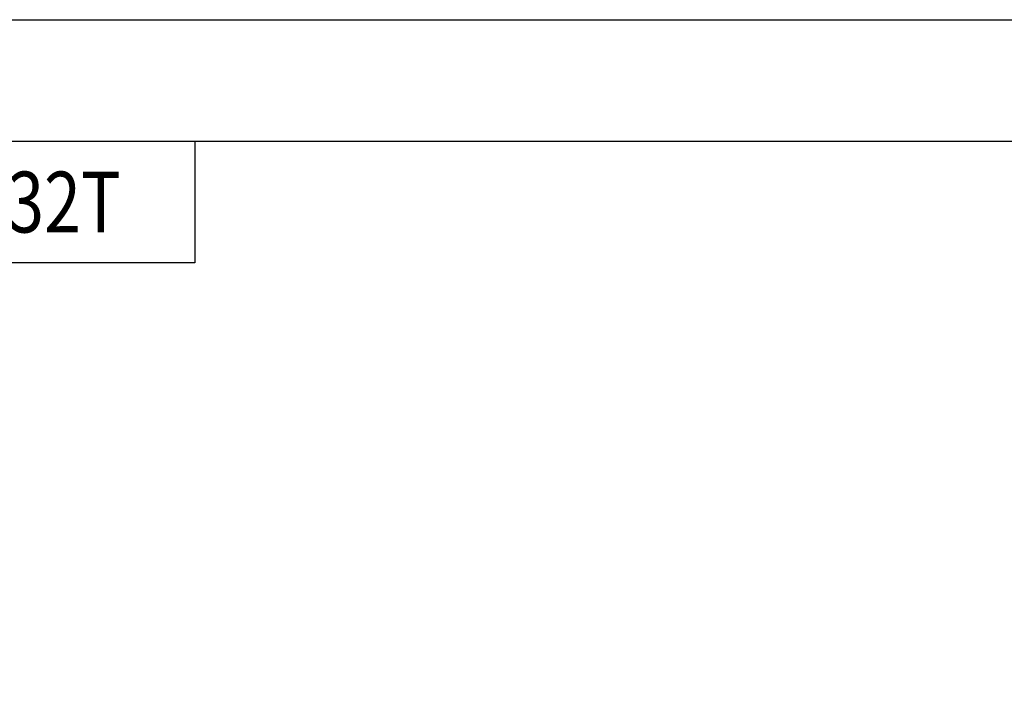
# Model space of a CAD drawing. Header units: millimetres. Extents: x 0 to 594, y 0 to 420.
# Tile 12 of 26: x 114 to 276, y 311 to 420. Entities that reach past the tile are written whole.
import ezdxf

# ---------------------------------------------------------------- set-up
doc = ezdxf.new("R2010")
doc.units = ezdxf.units.MM
doc.styles.add('H', font='txt')

msp = doc.modelspace()

# ---------------------------------------------------------------- linework, layer by layer
for p, q in [((143.0328, 400), (143.0328, 380)), ((143.0328, 380), (20, 380))]:
    msp.add_line(p, q)
at = {"color": 6}
msp.add_lwpolyline([(0, 420), (594, 420), (594, 0), (0, 0)], close=True, dxfattribs=at)
at = {"color": 4}
msp.add_lwpolyline([(20, 400), (574, 400), (574, 20), (20, 20)], close=True, dxfattribs=at)

# ---------------------------------------------------------------- texts
at = {"insert": (30, 390), "char_height": 10, "attachment_point": 4, "style": 'H'}
msp.add_mtext_dynamic_manual_height_columns('{\\W0.8;Ezi-IO EtherCAT 32T}', width=125.985451, gutter_width=12.5, heights=[0], dxfattribs=at)

doc.saveas('drawing.dxf')
